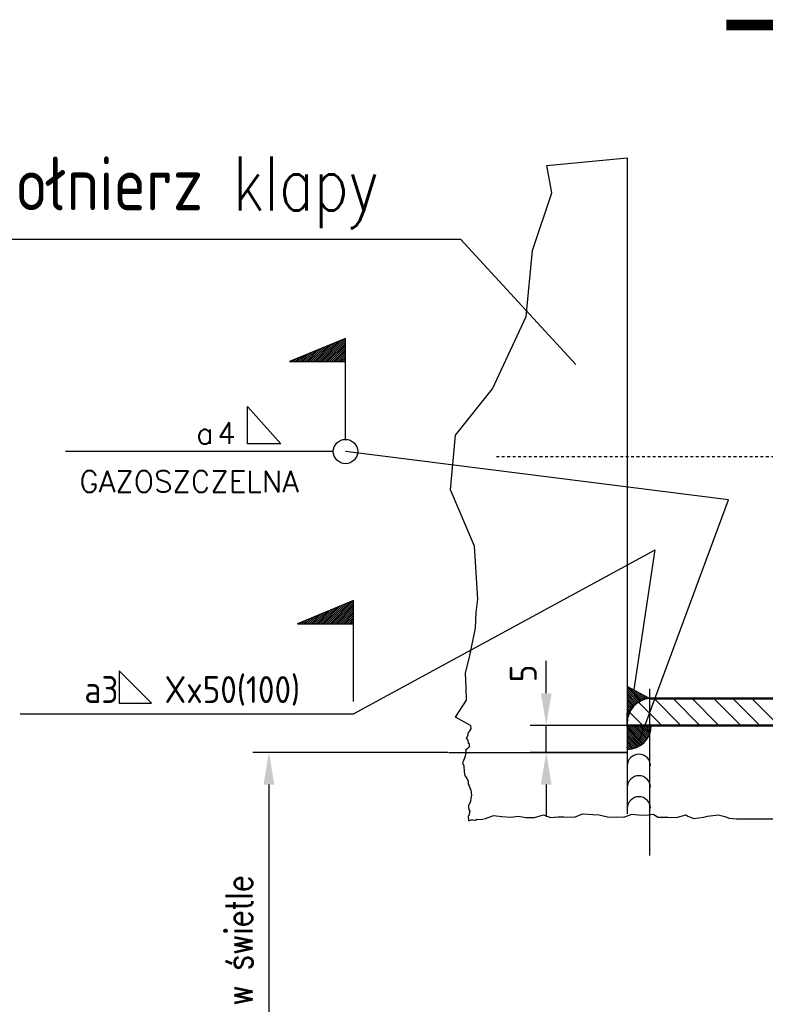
# Model space of a CAD drawing. Header units: millimetres. Extents: x -187295 to -99325, y -133089 to -73689.
# Tile 12 of 34: x -157968 to -151037, y -125117 to -115961. Entities that reach past the tile are written whole.
import ezdxf
from ezdxf.enums import TextEntityAlignment as Align

# ---------------------------------------------------------------- set-up
doc = ezdxf.new("R2010")
doc.units = ezdxf.units.MM
doc.header["$LTSCALE"] = 50
doc.linetypes.add('CENTER', pattern=[7, 4, -1, 1, -1])
doc.linetypes.add('DASHDOT', pattern=[1, 0.5, -0.25, 0, -0.25])
for name, color, linetype, lineweight in [('AM_0', 7, 'Continuous', 50), ('AM_6', 2, 'Continuous', 35), ('OSIE', 1, 'CENTER', 9)]:
    doc.layers.add(name, color=color, linetype=linetype, lineweight=lineweight)
doc.layers.add('ANDRZEJ', color=7, linetype='Continuous')
doc.layers.add('KOSMETYKA', color=7, linetype='Continuous')
doc.styles.add('ROMANS', font='romans', dxfattribs={"width": 0.8})
doc.styles.get("Standard").update_dxf_attribs({"font": 'ISOCP.SHX'})

msp = doc.modelspace()

# ---------------------------------------------------------------- linework, layer by layer
at = {"color": 3}
for p, q in [((-151997.557, -122524.14), (-152266.844, -122254.854)), ((-151820.78, -122524.14), (-152070.78, -122274.14)), ((-151644.004, -122524.14), (-151894.004, -122274.14)), ((-151467.227, -122524.14), (-151717.227, -122274.14)), ((-151265.324, -122524.14), (-151515.324, -122274.14)), ((-151088.547, -122524.14), (-151338.547, -122274.14)), ((-150911.771, -122524.14), (-151161.771, -122274.14)), ((-152174.334, -122524.14), (-152323.66, -122374.814)), ((-152319.704, -122524.14), (-152319.704, -122406.859)), ((-152319.704, -122524.14), (-152319.704, -122406.859)), ((-152174.078, -122687.444), (-152325.487, -122536.035)), ((-152183.5, -122695.7), (-152325.487, -122553.713)), ((-152193.425, -122703.452), (-152325.487, -122571.391)), ((-152203.864, -122710.691), (-152325.487, -122589.068)), ((-152165.153, -122678.691), (-152319.704, -122524.14)), ((-152156.725, -122669.442), (-152302.026, -122524.14)), ((-152148.798, -122659.691), (-152284.349, -122524.14)), ((-152141.38, -122649.431), (-152266.671, -122524.14)), ((-152134.486, -122638.647), (-152248.993, -122524.14)), ((-152128.137, -122627.319), (-152231.316, -122524.14)), ((-152122.359, -122615.42), (-152213.638, -122524.14)), ((-152117.189, -122602.912), (-152195.96, -122524.14)), ((-152112.675, -122589.748), (-152178.283, -122524.14)), ((-152108.882, -122575.864), (-152160.605, -122524.14)), ((-152105.893, -122561.175), (-152142.927, -122524.14)), ((-152103.825, -122545.565), (-152125.25, -122524.14)), ((-152102.842, -122528.87), (-152107.572, -122524.14)), ((-152214.834, -122717.399), (-152325.487, -122606.746)), ((-152226.356, -122723.555), (-152325.487, -122624.424)), ((-152238.461, -122729.127), (-152325.487, -122642.101)), ((-152251.19, -122734.076), (-152325.487, -122659.779)), ((-152264.595, -122738.349), (-152325.487, -122677.457)), ((-152278.746, -122741.875), (-152325.487, -122695.134)), ((-152293.738, -122744.56), (-152325.487, -122712.812)), ((-152309.701, -122746.275), (-152325.487, -122730.49))]:
    msp.add_line(p, q, dxfattribs=at)
msp.add_arc((-152100.954, -122498.42), 225, 94.5739213, 145.5390186, dxfattribs=at)
at = {"layer": 'AM_0'}
for p, q in [((-152112.647, -122274.14), (-148000.954, -122274.14)), ((-152325.954, -122524.14), (-148320.954, -122524.14))]:
    msp.add_line(p, q, dxfattribs=at)
at = {"layer": 'ANDRZEJ', "color": 3}
for p, q in [((-154864.574, -122415.346), (-152061.649, -120891.809)), ((-156742.879, -122315.346), (-157042.879, -122015.346)), ((-157042.879, -122015.346), (-157042.879, -122315.346)), ((-157042.879, -122315.346), (-156742.879, -122315.346)), ((-157964.574, -122415.346), (-154864.574, -122415.346))]:
    msp.add_line(p, q, dxfattribs=at)
at = {"layer": 'KOSMETYKA', "color": 3}
for p, q in [((-153066.377, -117316.596), (-152319.704, -117244.519)), ((-152319.704, -117244.519), (-152319.704, -123345.975)), ((-153021.554, -117570.455), (-153066.377, -117316.596)), ((-153200.847, -118108.038), (-153021.554, -117570.455)), ((-159197.979, -118000.788), (-153869.631, -118000.788)), ((-152799.374, -119168.143), (-153869.631, -118000.788)), ((-153260.612, -118720.285), (-153200.847, -118108.038)), ((-153574.377, -119392.264), (-153260.612, -118720.285)), ((-154939.571, -118924.552), (-155461.635, -119139.998)), ((-155176.034, -119139.998), (-154975.357, -118939.32)), ((-155158.357, -119139.998), (-154945.258, -118926.899)), ((-155140.679, -119139.998), (-154939.571, -118938.89)), ((-154939.571, -119139.998), (-154939.571, -118924.552)), ((-155299.778, -119139.998), (-155186.049, -119026.269)), ((-155282.1, -119139.998), (-155155.95, -119013.847)), ((-155264.423, -119139.998), (-155125.851, -119001.426)), ((-155246.745, -119139.998), (-155095.752, -118989.005)), ((-155229.067, -119139.998), (-155065.653, -118976.584)), ((-155211.39, -119139.998), (-155035.554, -118964.162)), ((-155193.712, -119139.998), (-155005.455, -118951.741)), ((-155123.001, -119139.998), (-154939.571, -118956.568)), ((-155105.324, -119139.998), (-154939.571, -118974.245)), ((-155087.646, -119139.998), (-154939.571, -118991.923)), ((-155069.968, -119139.998), (-154939.571, -119009.601)), ((-155052.291, -119139.998), (-154939.571, -119027.278)), ((-155423.522, -119139.998), (-155396.742, -119113.218)), ((-155405.844, -119139.998), (-155366.643, -119100.796)), ((-155388.166, -119139.998), (-155336.544, -119088.375)), ((-155370.489, -119139.998), (-155306.445, -119075.954)), ((-155352.811, -119139.998), (-155276.346, -119063.532)), ((-155335.133, -119139.998), (-155246.247, -119051.111)), ((-155317.456, -119139.998), (-155216.148, -119038.69)), ((-155034.613, -119139.998), (-154939.571, -119044.956)), ((-155016.935, -119139.998), (-154939.571, -119062.634)), ((-154999.258, -119139.998), (-154939.571, -119080.311)), ((-154981.58, -119139.998), (-154939.571, -119097.989)), ((-154963.902, -119139.998), (-154939.571, -119115.667)), ((-155461.635, -119139.998), (-154939.571, -119139.998)), ((-155458.877, -119139.998), (-155456.939, -119138.06)), ((-155441.199, -119139.998), (-155426.84, -119125.639)), ((-154946.225, -119139.998), (-154939.571, -119133.344)), ((-154939.571, -119863.396), (-154939.571, -119139.998)), ((-153918.023, -119825.318), (-153574.377, -119392.264)), ((-155849.571, -119906.609), (-155849.571, -119556.609)), ((-155849.571, -119556.609), (-155539.571, -119906.609)), ((-153962.846, -120333.035), (-153918.023, -119825.318)), ((-155539.571, -119906.609), (-155849.571, -119906.609)), ((-155052.784, -119976.609), (-157542.586, -119976.609)), ((-151377.802, -120426.383), (-154939.571, -119976.609)), ((-153738.729, -120855.686), (-153962.846, -120333.035)), ((-152210.252, -122669.134), (-151377.802, -120426.383)), ((-153709.738, -121348.717), (-153738.729, -120855.686)), ((-152256.251, -122188.436), (-152061.649, -120891.809)), ((-154864.574, -121363.288), (-155386.638, -121578.734)), ((-155136.393, -121578.734), (-154960.558, -121402.899)), ((-155118.715, -121578.734), (-154930.459, -121390.478)), ((-155101.037, -121578.734), (-154900.36, -121378.056)), ((-155083.36, -121578.734), (-154870.261, -121365.635)), ((-155065.682, -121578.734), (-154864.574, -121377.626)), ((-155048.004, -121578.734), (-154864.574, -121395.304)), ((-154864.574, -121578.734), (-154864.574, -121363.288)), ((-153726.073, -121473.883), (-153709.738, -121348.717)), ((-155277.814, -121578.734), (-155201.349, -121502.269)), ((-155260.136, -121578.734), (-155171.25, -121489.848)), ((-155242.459, -121578.734), (-155141.151, -121477.426)), ((-155224.781, -121578.734), (-155111.052, -121465.005)), ((-155207.103, -121578.734), (-155080.953, -121452.584)), ((-155189.426, -121578.734), (-155050.854, -121440.163)), ((-155171.748, -121578.734), (-155020.755, -121427.741)), ((-155154.07, -121578.734), (-154990.657, -121415.32)), ((-155030.327, -121578.734), (-154864.574, -121412.982)), ((-155012.649, -121578.734), (-154864.574, -121430.659)), ((-154994.971, -121578.734), (-154864.574, -121448.337)), ((-154977.294, -121578.734), (-154864.574, -121466.015)), ((-154959.616, -121578.734), (-154864.574, -121483.692)), ((-154941.938, -121578.734), (-154864.574, -121501.37)), ((-153731.518, -121620.817), (-153726.073, -121473.883)), ((-155386.638, -121578.734), (-154864.574, -121578.734)), ((-155383.88, -121578.734), (-155381.943, -121576.797)), ((-155366.203, -121578.734), (-155351.844, -121564.375)), ((-155348.525, -121578.734), (-155321.745, -121551.954)), ((-155330.847, -121578.734), (-155291.646, -121539.533)), ((-155313.17, -121578.734), (-155261.547, -121527.112)), ((-155295.492, -121578.734), (-155231.448, -121514.69)), ((-154924.261, -121578.734), (-154864.574, -121519.048)), ((-154906.583, -121578.734), (-154864.574, -121536.725)), ((-154888.905, -121578.734), (-154864.574, -121554.403)), ((-154871.228, -121578.734), (-154864.574, -121572.081)), ((-154864.574, -122302.132), (-154864.574, -121578.734)), ((-153785.969, -121887.476), (-153731.518, -121620.817)), ((-153824.084, -122034.41), (-153785.969, -121887.476)), ((-153073.432, -122224.14), (-153073.432, -121924.14)), ((-153818.639, -122175.902), (-153824.084, -122034.41)), ((-153813.194, -122290.184), (-153818.639, -122175.902)), ((-152319.704, -122161.658), (-152319.704, -122498.42)), ((-152112.647, -122274.136), (-152319.704, -122161.658)), ((-152192.997, -122296.025), (-152319.704, -122169.318)), ((-152204.61, -122302.089), (-152319.704, -122186.995)), ((-152215.672, -122308.705), (-152319.704, -122204.673)), ((-152226.206, -122315.849), (-152319.704, -122222.351)), ((-152180.8, -122290.544), (-152297.771, -122173.573)), ((-152167.98, -122285.686), (-152259.07, -122194.596)), ((-152154.483, -122281.506), (-152220.37, -122215.619)), ((-152112.647, -122182.576), (-152112.647, -123734.109)), ((-153916.649, -122448.003), (-153813.194, -122290.184)), ((-152236.229, -122323.503), (-152319.704, -122240.028)), ((-152245.752, -122331.658), (-152319.704, -122257.706)), ((-152254.782, -122340.306), (-152319.704, -122275.384)), ((-152263.32, -122349.445), (-152319.704, -122293.061)), ((-152271.365, -122359.078), (-152319.704, -122310.739)), ((-152140.236, -122278.075), (-152181.669, -122236.642)), ((-152125.145, -122275.488), (-152142.968, -122257.665)), ((-152278.907, -122369.214), (-152319.704, -122328.417)), ((-152285.935, -122379.863), (-152319.704, -122346.094)), ((-152292.431, -122391.045), (-152319.704, -122363.772)), ((-152298.368, -122402.785), (-152319.704, -122381.45)), ((-152303.715, -122415.116), (-152319.704, -122399.127)), ((-152308.427, -122428.082), (-152319.704, -122416.805)), ((-153776.543, -122524.14), (-153916.649, -122448.003)), ((-152312.448, -122441.739), (-152319.704, -122434.483)), ((-152315.701, -122456.164), (-152319.704, -122452.16)), ((-152318.083, -122471.459), (-152319.704, -122469.838)), ((-152319.452, -122487.768), (-152319.704, -122487.516)), ((-153800.474, -122614.5), (-153798.4, -122592.27)), ((-153798.4, -122592.27), (-153787.618, -122580.181)), ((-153787.618, -122580.181), (-153770.614, -122554.052)), ((-153774.761, -122525.583), (-153776.543, -122524.14)), ((-153770.614, -122554.052), (-153774.761, -122525.583)), ((-152325.954, -122524.14), (-153223.432, -122524.14)), ((-153073.432, -122774.14), (-153073.432, -122524.14)), ((-152319.704, -122524.14), (-152319.704, -122746.835)), ((-153814.574, -122641.409), (-153800.474, -122614.5)), ((-153800.474, -122661.298), (-153814.574, -122641.409)), ((-153796.327, -122691.717), (-153800.474, -122661.298)), ((-153800.474, -122661.298), (-153800.474, -122661.298)), ((-153785.544, -122697.957), (-153796.327, -122691.717)), ((-153988.145, -122774.14), (-155801.076, -122774.14)), ((-153981.895, -122774.14), (-152319.704, -122774.14)), ((-153818.145, -122774.14), (-153822.972, -122795.112)), ((-153822.039, -122748.655), (-153802.547, -122734.225)), ((-153816.648, -122758.404), (-153822.039, -122748.655)), ((-153818.145, -122774.14), (-153816.648, -122758.404)), ((-153802.547, -122734.225), (-153787.618, -122718.236)), ((-153787.618, -122718.236), (-153785.544, -122697.957)), ((-152325.954, -122774.14), (-153223.432, -122774.14)), ((-153834.222, -122826.847), (-153851.096, -122871.806)), ((-153851.096, -122871.806), (-153839.846, -122900.897)), ((-153825.785, -122805.69), (-153834.222, -122826.847)), ((-153822.972, -122795.112), (-153825.785, -122805.69)), ((-153839.846, -122900.897), (-153837.034, -122953.79)), ((-153837.034, -122953.79), (-153828.597, -122988.171)), ((-153828.597, -122988.171), (-153811.723, -123017.262)), ((-153811.723, -123017.262), (-153797.661, -123038.419)), ((-153797.661, -123038.419), (-153800.195, -123070.023)), ((-155651.076, -123074.14), (-155651.076, -128190.143)), ((-153800.195, -123070.023), (-153788.271, -123086.779)), ((-153788.271, -123086.779), (-153774.21, -123126.449)), ((-153774.21, -123126.449), (-153768.585, -123171.408)), ((-153073.432, -123074.14), (-153073.432, -123374.14)), ((-153777.022, -123232.234), (-153788.271, -123258.681)), ((-153774.21, -123200.499), (-153777.022, -123232.234)), ((-153768.585, -123171.408), (-153774.21, -123200.499)), ((-153788.271, -123258.681), (-153796.708, -123266.615)), ((-153796.708, -123266.615), (-153796.708, -123282.482)), ((-153796.708, -123282.482), (-153793.896, -123306.284)), ((-153793.896, -123306.284), (-153782.647, -123322.152)), ((-153782.647, -123322.152), (-153790.272, -123344.064)), ((-153790.272, -123357.288), (-153799.775, -123367.363)), ((-153799.775, -123367.363), (-153797.25, -123406.521)), ((-153797.25, -123406.521), (-153786.001, -123406.521)), ((-153790.272, -123344.064), (-153790.272, -123357.288)), ((-153786.001, -123406.521), (-153771.939, -123401.232)), ((-153771.939, -123401.232), (-153751.453, -123401.861)), ((-153751.453, -123401.861), (-153731.766, -123404.506)), ((-153731.766, -123404.506), (-153718.916, -123395.445)), ((-153718.916, -123395.445), (-153710.479, -123398.09)), ((-153710.479, -123398.09), (-153665.481, -123395.445)), ((-153665.481, -123395.445), (-153637.358, -123390.156)), ((-153637.358, -123390.156), (-153578.299, -123368.999)), ((-153578.299, -123368.999), (-153564.237, -123361.065)), ((-153564.237, -123361.065), (-153486.16, -123371.378)), ((-153486.16, -123371.378), (-153401.789, -123376.668)), ((-153401.789, -123376.668), (-153330.813, -123366.354)), ((-153330.813, -123366.354), (-153263.317, -123379.578)), ((-153263.317, -123379.578), (-153181.76, -123379.578)), ((-153181.76, -123379.578), (-153097.389, -123355.776)), ((-153097.389, -123355.776), (-153033.978, -123380.718)), ((-153033.978, -123380.718), (-152966.482, -123372.784)), ((-152966.482, -123372.784), (-152910.235, -123372.784)), ((-152910.235, -123372.784), (-152811.804, -123378.074)), ((-152811.804, -123378.074), (-152737.41, -123345.197)), ((-152737.41, -123345.197), (-152638.979, -123353.131)), ((-152638.979, -123353.131), (-152582.732, -123355.776)), ((-152582.732, -123355.776), (-152491.197, -123378.074)), ((-152491.197, -123378.074), (-152423.701, -123372.784)), ((-152423.701, -123372.784), (-152353.393, -123378.074)), ((-152353.393, -123378.074), (-152276.187, -123347.842)), ((-152276.187, -123347.842), (-152217.128, -123355.776)), ((-152217.128, -123355.776), (-152146.82, -123358.42)), ((-152146.82, -123358.42), (-152076.511, -123347.842)), ((-152076.511, -123347.842), (-152035.599, -123378.074)), ((-152035.599, -123378.074), (-151984.977, -123375.429)), ((-151984.977, -123375.429), (-151942.792, -123378.074)), ((-151942.792, -123378.074), (-151864.046, -123380.718)), ((-151864.046, -123380.718), (-151772.779, -123355.776)), ((-151772.779, -123355.776), (-151755.905, -123366.354)), ((-151755.905, -123366.354), (-151699.658, -123390.156)), ((-151699.658, -123390.156), (-151609.663, -123376.933)), ((-151609.663, -123376.933), (-151573.103, -123366.354)), ((-151573.103, -123366.354), (-151474.671, -123355.776)), ((-151474.671, -123355.776), (-151412.8, -123371.644)), ((-151412.8, -123371.644), (-151373.427, -123384.867)), ((-151373.427, -123384.867), (-151305.931, -123392.801)), ((-151305.931, -123392.801), (-148738.435, -123384.867))]:
    msp.add_line(p, q, dxfattribs=at)
at = {"layer": 'KOSMETYKA', "color": 3, "linetype": 'DASHDOT'}
msp.add_line((-153535.342, -120024.14), (-143233.631, -120024.14), dxfattribs=at)
at = {"layer": 'KOSMETYKA', "const_width": 100}
msp.add_lwpolyline([(-151398.351, -116010.927), (-147180.806, -116010.927)], dxfattribs=at)
at = {"layer": 'KOSMETYKA', "color": 3}
msp.add_circle((-154939.571, -119976.609), 113.213, dxfattribs=at)
for centre, radius, start, end in [((-152094.704, -122498.42), 225, 94.5739213, 145.5390186), ((-152094.704, -122498.42), 225, 145.5390186, 180), ((-152094.704, -122498.42), 225, 145.5390186, 180), ((-152319.704, -122524.14), 222.695, 270, 0), ((-152212.224, -122899.1), 107.48, 0, 180), ((-152212.224, -123099.1), 107.48, 0, 180), ((-152212.224, -123294.1), 107.48, 0, 180)]:
    msp.add_arc(centre, radius, start, end, dxfattribs=at)
for points in [[(-153123.432, -122224.14), (-153023.432, -122224.14), (-153073.432, -122524.14)], [(-155701.076, -123074.14), (-155601.076, -123074.14), (-155651.076, -122774.14)], [(-153123.432, -123074.14), (-153023.432, -123074.14), (-153073.432, -122774.14)]]:
    msp.add_solid(points, dxfattribs=at)
at = {"layer": 'OSIE', "color": 3, "linetype": 'Continuous'}
msp.add_line((-152319.704, -122524.14), (-152097.009, -122524.14), dxfattribs=at)
msp.add_line((-152319.704, -122524.14), (-152097.009, -122524.14), dxfattribs=at)

# ---------------------------------------------------------------- texts
at = {"color": 3, "style": 'ROMANS', "width": 0.8}
msp.add_text('Kołnierz klapy', height=500, dxfattribs=at).set_placement((-158354.344, -117733.77))
at = {"layer": 'AM_6', "color": 3, "style": 'ROMANS', "width": 0.8}
msp.add_text('2400x3400 w świetle', height=250, rotation=90, dxfattribs=at).set_placement((-155804.528, -126782.202))
at = {"layer": 'ANDRZEJ', "color": 3}
msp.add_text('a3   Xx50(100)', height=250, dxfattribs=at).set_placement((-156364.574, -122315.346), align=Align.CENTER)
at = {"layer": 'KOSMETYKA', "color": 3, "style": 'ROMANS'}
for s, p in [('a', (-156328.134, -119906.609)), ('4', (-156131.052, -119906.609)), ('GAZOSZCZELNA', (-157413.778, -120355.054))]:
    msp.add_text(s, height=200, dxfattribs=at).set_placement(p)
at = {"layer": 'KOSMETYKA', "color": 3, "insert": (-153286.819, -122040.259), "char_height": 250, "attachment_point": 5, "rotation": 90}
msp.add_mtext('\\A1;5', dxfattribs=at)

doc.saveas('drawing.dxf')
